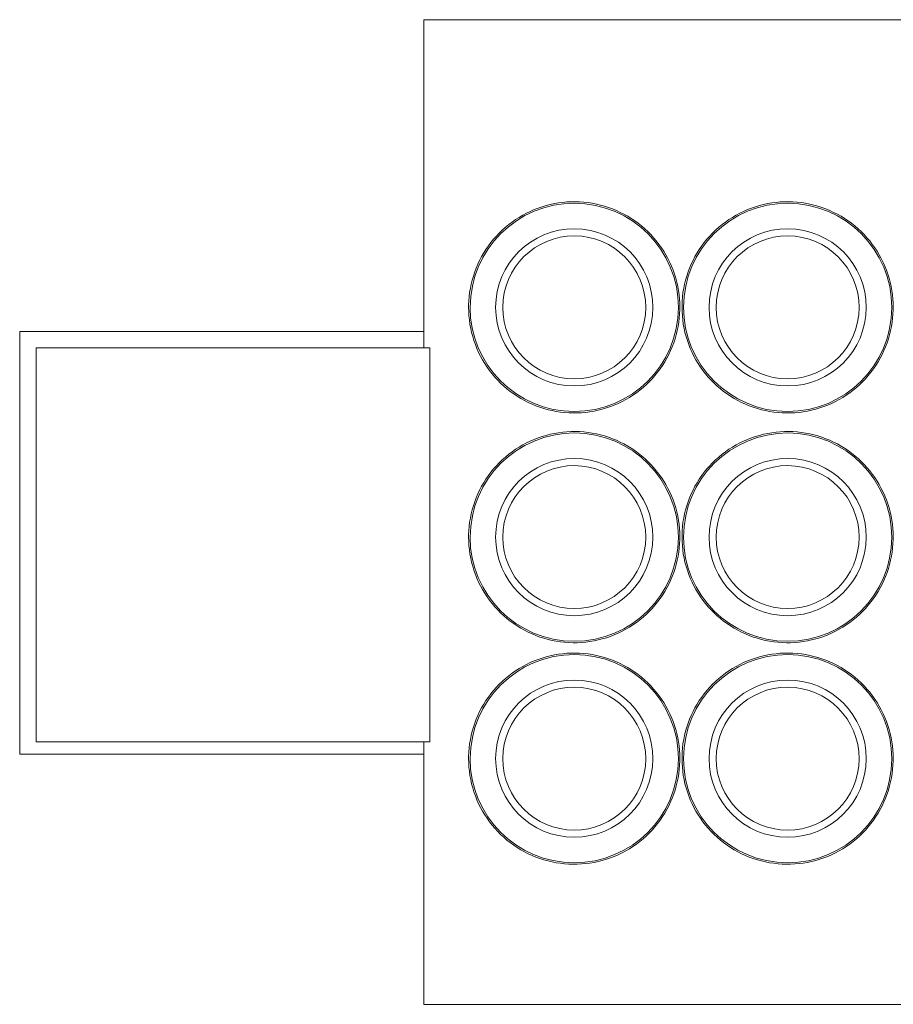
# Model space of a CAD drawing. Extents: x -1871171.1 to -1871111.3, y 2848215.5 to 2848272.6.
# Tile 48 of 96: x -1871138.3 to -1871137.2, y 2848236.3 to 2848237.5. Entities that reach past the tile are written whole.
import ezdxf

# ---------------------------------------------------------------- set-up
doc = ezdxf.new("R2010")
doc.units = 0
doc.header["$MEASUREMENT"] = 0
for name, color, linetype, lineweight in [('6075-BSE-ARQ-TERR$0$K-BSE-ARQ-ALV', 7, 'CONTINUOUS', 5), ('6075-BSE-ARQ-TERR$0$K-BSE-ARQ-LAY', 252, 'CONTINUOUS', 5), ('6075-BSE-ARQ-TERR$0$K-BSE-ARQ-MOB', 8, 'CONTINUOUS', 5)]:
    doc.layers.add(name, color=color, linetype=linetype, lineweight=lineweight)
doc.layers.add('K-NV2-ARQ-TXT-GER', color=1, linetype='CONTINUOUS')

# ---------------------------------------------------------------- blocks, each defined once
blk = doc.blocks.new('6075-BSE-ARQ-TERR')
at = {"layer": '6075-BSE-ARQ-TERR$0$K-BSE-ARQ-ALV'}
for p, q in [((27.721, -34.4502), (28.2134, -34.4502)), ((27.721, -34.9652), (27.721, -34.4502)), ((28.221, -34.4702), (27.741, -34.4702)), ((27.741, -34.4702), (27.741, -34.9502)), ((28.221, -34.9502), (28.221, -34.4702)), ((27.741, -34.9502), (28.221, -34.9502)), ((28.2134, -34.9652), (27.721, -34.9652))]:
    blk.add_line(p, q, dxfattribs=at)
at = {"layer": '6075-BSE-ARQ-TERR$0$K-BSE-ARQ-LAY'}
for p, q in [((28.2134, -34.0702), (28.2134, -34.4702)), ((29.1134, -34.0702), (28.2134, -34.0702)), ((28.2134, -34.9502), (28.2134, -35.2702)), ((28.2134, -35.2702), (29.1134, -35.2702))]:
    blk.add_line(p, q, dxfattribs=at)
at = {"layer": '6075-BSE-ARQ-TERR$0$K-BSE-ARQ-MOB', "flags": 128}
for points in [[(28.5255, -34.4207), (28.5254, -34.4156), (28.5251, -34.4104), (28.5246, -34.4053), (28.5238, -34.4002), (28.5229, -34.3952), (28.5218, -34.3901), (28.5205, -34.3852), (28.5189, -34.3802), (28.5172, -34.3754), (28.5153, -34.3706), (28.5132, -34.3659), (28.5109, -34.3613), (28.5085, -34.3568), (28.5058, -34.3524), (28.503, -34.3481), (28.5, -34.3439), (28.4968, -34.3398), (28.4935, -34.3359), (28.4901, -34.3321), (28.4864, -34.3284), (28.4827, -34.3249), (28.4788, -34.3215), (28.4747, -34.3183), (28.4706, -34.3153), (28.4663, -34.3124), (28.4619, -34.3097), (28.4574, -34.3072), (28.4528, -34.3049), (28.4482, -34.3027), (28.4434, -34.3008), (28.4386, -34.299), (28.4337, -34.2974), (28.4287, -34.2961), (28.4237, -34.2949), (28.4186, -34.2939), (28.4136, -34.2931), (28.4084, -34.2926), (28.4033, -34.2922), (28.3982, -34.292), (28.393, -34.2921), (28.3879, -34.2923), (28.3827, -34.2928), (28.3776, -34.2935), (28.3726, -34.2943), (28.3675, -34.2954), (28.3625, -34.2967), (28.3576, -34.2981), (28.3527, -34.2998), (28.3479, -34.3016), (28.3432, -34.3037), (28.3386, -34.3059), (28.334, -34.3084), (28.3296, -34.311), (28.3252, -34.3137), (28.321, -34.3167), (28.3169, -34.3198), (28.3129, -34.3231), (28.3091, -34.3265), (28.3054, -34.3301), (28.3019, -34.3338), (28.2985, -34.3377), (28.2952, -34.3417), (28.2921, -34.3458), (28.2892, -34.35), (28.2865, -34.3544), (28.2839, -34.3588), (28.2815, -34.3634), (28.2793, -34.3681), (28.2773, -34.3728), (28.2755, -34.3776), (28.2739, -34.3825), (28.2724, -34.3874), (28.2712, -34.3924), (28.2702, -34.3975), (28.2693, -34.4026), (28.2687, -34.4077), (28.2683, -34.4128), (28.2681, -34.418), (28.2681, -34.4207)], [(28.7855, -34.4207), (28.7854, -34.4156), (28.7851, -34.4104), (28.7846, -34.4053), (28.7838, -34.4002), (28.7829, -34.3952), (28.7818, -34.3901), (28.7805, -34.3852), (28.7789, -34.3802), (28.7772, -34.3754), (28.7753, -34.3706), (28.7732, -34.3659), (28.7709, -34.3613), (28.7685, -34.3568), (28.7658, -34.3524), (28.763, -34.3481), (28.76, -34.3439), (28.7568, -34.3398), (28.7535, -34.3359), (28.7501, -34.3321), (28.7464, -34.3284), (28.7427, -34.3249), (28.7388, -34.3215), (28.7347, -34.3183), (28.7306, -34.3153), (28.7263, -34.3124), (28.7219, -34.3097), (28.7174, -34.3072), (28.7128, -34.3049), (28.7082, -34.3027), (28.7034, -34.3008), (28.6986, -34.299), (28.6937, -34.2974), (28.6887, -34.2961), (28.6837, -34.2949), (28.6786, -34.2939), (28.6736, -34.2931), (28.6684, -34.2926), (28.6633, -34.2922), (28.6582, -34.292), (28.653, -34.2921), (28.6479, -34.2923), (28.6427, -34.2928), (28.6376, -34.2935), (28.6326, -34.2943), (28.6275, -34.2954), (28.6225, -34.2967), (28.6176, -34.2981), (28.6127, -34.2998), (28.6079, -34.3016), (28.6032, -34.3037), (28.5986, -34.3059), (28.594, -34.3084), (28.5896, -34.311), (28.5852, -34.3137), (28.581, -34.3167), (28.5769, -34.3198), (28.5729, -34.3231), (28.5691, -34.3265), (28.5654, -34.3301), (28.5619, -34.3338), (28.5585, -34.3377), (28.5552, -34.3417), (28.5521, -34.3458), (28.5492, -34.35), (28.5465, -34.3544), (28.5439, -34.3588), (28.5415, -34.3634), (28.5393, -34.3681), (28.5373, -34.3728), (28.5355, -34.3776), (28.5339, -34.3825), (28.5324, -34.3874), (28.5312, -34.3924), (28.5302, -34.3975), (28.5293, -34.4026), (28.5287, -34.4077), (28.5283, -34.4128), (28.5281, -34.418), (28.5281, -34.4207)], [(28.2681, -34.4207), (28.2682, -34.4259), (28.2685, -34.431), (28.269, -34.4361), (28.2697, -34.4412), (28.2706, -34.4463), (28.2717, -34.4513), (28.2731, -34.4563), (28.2746, -34.4612), (28.2763, -34.4661), (28.2782, -34.4709), (28.2803, -34.4756), (28.2826, -34.4802), (28.2851, -34.4847), (28.2877, -34.4891), (28.2905, -34.4934), (28.2935, -34.4976), (28.2967, -34.5017), (28.3, -34.5056), (28.3035, -34.5094), (28.3071, -34.5131), (28.3109, -34.5166), (28.3148, -34.5199), (28.3188, -34.5231), (28.323, -34.5262), (28.3272, -34.529), (28.3316, -34.5317), (28.3361, -34.5343), (28.3407, -34.5366), (28.3454, -34.5387), (28.3501, -34.5407), (28.355, -34.5425), (28.3599, -34.544), (28.3648, -34.5454), (28.3698, -34.5466), (28.3749, -34.5476), (28.38, -34.5483), (28.3851, -34.5489), (28.3902, -34.5493), (28.3954, -34.5494), (28.4005, -34.5494), (28.4057, -34.5491), (28.4108, -34.5487), (28.4159, -34.548), (28.421, -34.5471), (28.426, -34.5461), (28.431, -34.5448), (28.4359, -34.5433), (28.4408, -34.5417), (28.4456, -34.5398), (28.4503, -34.5378), (28.455, -34.5355), (28.4595, -34.5331), (28.464, -34.5305), (28.4683, -34.5277), (28.4725, -34.5248), (28.4766, -34.5217), (28.4806, -34.5184), (28.4844, -34.515), (28.4881, -34.5114), (28.4917, -34.5077), (28.4951, -34.5038), (28.4983, -34.4998), (28.5014, -34.4957), (28.5043, -34.4914), (28.5071, -34.4871), (28.5096, -34.4826), (28.512, -34.4781), (28.5142, -34.4734), (28.5162, -34.4687), (28.518, -34.4638), (28.5197, -34.459), (28.5211, -34.454), (28.5223, -34.449), (28.5234, -34.444), (28.5242, -34.4389), (28.5248, -34.4338), (28.5252, -34.4287), (28.5254, -34.4235), (28.5255, -34.4207)], [(28.5281, -34.4207), (28.5282, -34.4259), (28.5285, -34.431), (28.529, -34.4361), (28.5297, -34.4412), (28.5306, -34.4463), (28.5317, -34.4513), (28.5331, -34.4563), (28.5346, -34.4612), (28.5363, -34.4661), (28.5382, -34.4709), (28.5403, -34.4756), (28.5426, -34.4802), (28.5451, -34.4847), (28.5477, -34.4891), (28.5505, -34.4934), (28.5535, -34.4976), (28.5567, -34.5017), (28.56, -34.5056), (28.5635, -34.5094), (28.5671, -34.5131), (28.5709, -34.5166), (28.5748, -34.5199), (28.5788, -34.5231), (28.583, -34.5262), (28.5872, -34.529), (28.5916, -34.5317), (28.5961, -34.5343), (28.6007, -34.5366), (28.6054, -34.5387), (28.6101, -34.5407), (28.615, -34.5425), (28.6199, -34.544), (28.6248, -34.5454), (28.6298, -34.5466), (28.6349, -34.5476), (28.64, -34.5483), (28.6451, -34.5489), (28.6502, -34.5493), (28.6554, -34.5494), (28.6605, -34.5494), (28.6657, -34.5491), (28.6708, -34.5487), (28.6759, -34.548), (28.681, -34.5471), (28.686, -34.5461), (28.691, -34.5448), (28.6959, -34.5433), (28.7008, -34.5417), (28.7056, -34.5398), (28.7103, -34.5378), (28.715, -34.5355), (28.7195, -34.5331), (28.724, -34.5305), (28.7283, -34.5277), (28.7325, -34.5248), (28.7366, -34.5217), (28.7406, -34.5184), (28.7444, -34.515), (28.7481, -34.5114), (28.7517, -34.5077), (28.7551, -34.5038), (28.7583, -34.4998), (28.7614, -34.4957), (28.7643, -34.4914), (28.7671, -34.4871), (28.7696, -34.4826), (28.772, -34.4781), (28.7742, -34.4734), (28.7762, -34.4687), (28.778, -34.4638), (28.7797, -34.459), (28.7811, -34.454), (28.7823, -34.449), (28.7834, -34.444), (28.7842, -34.4389), (28.7848, -34.4338), (28.7852, -34.4287), (28.7854, -34.4235), (28.7855, -34.4207)], [(28.5255, -34.7007), (28.5254, -34.6956), (28.5251, -34.6904), (28.5246, -34.6853), (28.5238, -34.6802), (28.5229, -34.6752), (28.5218, -34.6701), (28.5205, -34.6652), (28.5189, -34.6602), (28.5172, -34.6554), (28.5153, -34.6506), (28.5132, -34.6459), (28.5109, -34.6413), (28.5085, -34.6368), (28.5058, -34.6324), (28.503, -34.6281), (28.5, -34.6239), (28.4968, -34.6198), (28.4935, -34.6159), (28.4901, -34.6121), (28.4864, -34.6084), (28.4827, -34.6049), (28.4788, -34.6015), (28.4747, -34.5983), (28.4706, -34.5953), (28.4663, -34.5924), (28.4619, -34.5897), (28.4574, -34.5872), (28.4528, -34.5849), (28.4482, -34.5827), (28.4434, -34.5808), (28.4386, -34.579), (28.4337, -34.5774), (28.4287, -34.5761), (28.4237, -34.5749), (28.4186, -34.5739), (28.4136, -34.5731), (28.4084, -34.5726), (28.4033, -34.5722), (28.3982, -34.572), (28.393, -34.5721), (28.3879, -34.5723), (28.3827, -34.5728), (28.3776, -34.5735), (28.3726, -34.5743), (28.3675, -34.5754), (28.3625, -34.5767), (28.3576, -34.5781), (28.3527, -34.5798), (28.3479, -34.5816), (28.3432, -34.5837), (28.3386, -34.5859), (28.334, -34.5884), (28.3296, -34.591), (28.3252, -34.5937), (28.321, -34.5967), (28.3169, -34.5998), (28.3129, -34.6031), (28.3091, -34.6065), (28.3054, -34.6101), (28.3019, -34.6138), (28.2985, -34.6177), (28.2952, -34.6217), (28.2921, -34.6258), (28.2892, -34.63), (28.2865, -34.6344), (28.2839, -34.6388), (28.2815, -34.6434), (28.2793, -34.6481), (28.2773, -34.6528), (28.2755, -34.6576), (28.2739, -34.6625), (28.2724, -34.6674), (28.2712, -34.6724), (28.2702, -34.6775), (28.2693, -34.6826), (28.2687, -34.6877), (28.2683, -34.6928), (28.2681, -34.698), (28.2681, -34.7007)], [(28.7855, -34.7007), (28.7854, -34.6956), (28.7851, -34.6904), (28.7846, -34.6853), (28.7838, -34.6802), (28.7829, -34.6752), (28.7818, -34.6701), (28.7805, -34.6652), (28.7789, -34.6602), (28.7772, -34.6554), (28.7753, -34.6506), (28.7732, -34.6459), (28.7709, -34.6413), (28.7685, -34.6368), (28.7658, -34.6324), (28.763, -34.6281), (28.76, -34.6239), (28.7568, -34.6198), (28.7535, -34.6159), (28.7501, -34.6121), (28.7464, -34.6084), (28.7427, -34.6049), (28.7388, -34.6015), (28.7347, -34.5983), (28.7306, -34.5953), (28.7263, -34.5924), (28.7219, -34.5897), (28.7174, -34.5872), (28.7128, -34.5849), (28.7082, -34.5827), (28.7034, -34.5808), (28.6986, -34.579), (28.6937, -34.5774), (28.6887, -34.5761), (28.6837, -34.5749), (28.6786, -34.5739), (28.6736, -34.5731), (28.6684, -34.5726), (28.6633, -34.5722), (28.6582, -34.572), (28.653, -34.5721), (28.6479, -34.5723), (28.6427, -34.5728), (28.6376, -34.5735), (28.6326, -34.5743), (28.6275, -34.5754), (28.6225, -34.5767), (28.6176, -34.5781), (28.6127, -34.5798), (28.6079, -34.5816), (28.6032, -34.5837), (28.5986, -34.5859), (28.594, -34.5884), (28.5896, -34.591), (28.5852, -34.5937), (28.581, -34.5967), (28.5769, -34.5998), (28.5729, -34.6031), (28.5691, -34.6065), (28.5654, -34.6101), (28.5619, -34.6138), (28.5585, -34.6177), (28.5552, -34.6217), (28.5521, -34.6258), (28.5492, -34.63), (28.5465, -34.6344), (28.5439, -34.6388), (28.5415, -34.6434), (28.5393, -34.6481), (28.5373, -34.6528), (28.5355, -34.6576), (28.5339, -34.6625), (28.5324, -34.6674), (28.5312, -34.6724), (28.5302, -34.6775), (28.5293, -34.6826), (28.5287, -34.6877), (28.5283, -34.6928), (28.5281, -34.698), (28.5281, -34.7007)], [(28.2681, -34.7007), (28.2682, -34.7059), (28.2685, -34.711), (28.269, -34.7161), (28.2697, -34.7212), (28.2706, -34.7263), (28.2717, -34.7313), (28.2731, -34.7363), (28.2746, -34.7412), (28.2763, -34.7461), (28.2782, -34.7509), (28.2803, -34.7556), (28.2826, -34.7602), (28.2851, -34.7647), (28.2877, -34.7691), (28.2905, -34.7734), (28.2935, -34.7776), (28.2967, -34.7817), (28.3, -34.7856), (28.3035, -34.7894), (28.3071, -34.7931), (28.3109, -34.7966), (28.3148, -34.7999), (28.3188, -34.8031), (28.323, -34.8062), (28.3272, -34.809), (28.3316, -34.8117), (28.3361, -34.8143), (28.3407, -34.8166), (28.3454, -34.8187), (28.3501, -34.8207), (28.355, -34.8225), (28.3599, -34.824), (28.3648, -34.8254), (28.3698, -34.8266), (28.3749, -34.8276), (28.38, -34.8283), (28.3851, -34.8289), (28.3902, -34.8293), (28.3954, -34.8294), (28.4005, -34.8294), (28.4057, -34.8291), (28.4108, -34.8287), (28.4159, -34.828), (28.421, -34.8271), (28.426, -34.8261), (28.431, -34.8248), (28.4359, -34.8233), (28.4408, -34.8217), (28.4456, -34.8198), (28.4503, -34.8178), (28.455, -34.8155), (28.4595, -34.8131), (28.464, -34.8105), (28.4683, -34.8077), (28.4725, -34.8048), (28.4766, -34.8017), (28.4806, -34.7984), (28.4844, -34.795), (28.4881, -34.7914), (28.4917, -34.7877), (28.4951, -34.7838), (28.4983, -34.7798), (28.5014, -34.7757), (28.5043, -34.7714), (28.5071, -34.7671), (28.5096, -34.7626), (28.512, -34.7581), (28.5142, -34.7534), (28.5162, -34.7487), (28.518, -34.7438), (28.5197, -34.739), (28.5211, -34.734), (28.5223, -34.729), (28.5234, -34.724), (28.5242, -34.7189), (28.5248, -34.7138), (28.5252, -34.7087), (28.5254, -34.7035), (28.5255, -34.7007)], [(28.5281, -34.7007), (28.5282, -34.7059), (28.5285, -34.711), (28.529, -34.7161), (28.5297, -34.7212), (28.5306, -34.7263), (28.5317, -34.7313), (28.5331, -34.7363), (28.5346, -34.7412), (28.5363, -34.7461), (28.5382, -34.7509), (28.5403, -34.7556), (28.5426, -34.7602), (28.5451, -34.7647), (28.5477, -34.7691), (28.5505, -34.7734), (28.5535, -34.7776), (28.5567, -34.7817), (28.56, -34.7856), (28.5635, -34.7894), (28.5671, -34.7931), (28.5709, -34.7966), (28.5748, -34.7999), (28.5788, -34.8031), (28.583, -34.8062), (28.5872, -34.809), (28.5916, -34.8117), (28.5961, -34.8143), (28.6007, -34.8166), (28.6054, -34.8187), (28.6101, -34.8207), (28.615, -34.8225), (28.6199, -34.824), (28.6248, -34.8254), (28.6298, -34.8266), (28.6349, -34.8276), (28.64, -34.8283), (28.6451, -34.8289), (28.6502, -34.8293), (28.6554, -34.8294), (28.6605, -34.8294), (28.6657, -34.8291), (28.6708, -34.8287), (28.6759, -34.828), (28.681, -34.8271), (28.686, -34.8261), (28.691, -34.8248), (28.6959, -34.8233), (28.7008, -34.8217), (28.7056, -34.8198), (28.7103, -34.8178), (28.715, -34.8155), (28.7195, -34.8131), (28.724, -34.8105), (28.7283, -34.8077), (28.7325, -34.8048), (28.7366, -34.8017), (28.7406, -34.7984), (28.7444, -34.795), (28.7481, -34.7914), (28.7517, -34.7877), (28.7551, -34.7838), (28.7583, -34.7798), (28.7614, -34.7757), (28.7643, -34.7714), (28.7671, -34.7671), (28.7696, -34.7626), (28.772, -34.7581), (28.7742, -34.7534), (28.7762, -34.7487), (28.778, -34.7438), (28.7797, -34.739), (28.7811, -34.734), (28.7823, -34.729), (28.7834, -34.724), (28.7842, -34.7189), (28.7848, -34.7138), (28.7852, -34.7087), (28.7854, -34.7035), (28.7855, -34.7007)], [(28.5255, -34.9707), (28.5254, -34.9656), (28.5251, -34.9604), (28.5246, -34.9553), (28.5238, -34.9502), (28.5229, -34.9452), (28.5218, -34.9401), (28.5205, -34.9352), (28.5189, -34.9302), (28.5172, -34.9254), (28.5153, -34.9206), (28.5132, -34.9159), (28.5109, -34.9113), (28.5085, -34.9068), (28.5058, -34.9024), (28.503, -34.8981), (28.5, -34.8939), (28.4968, -34.8898), (28.4935, -34.8859), (28.4901, -34.8821), (28.4864, -34.8784), (28.4827, -34.8749), (28.4788, -34.8715), (28.4747, -34.8683), (28.4706, -34.8653), (28.4663, -34.8624), (28.4619, -34.8597), (28.4574, -34.8572), (28.4528, -34.8549), (28.4482, -34.8527), (28.4434, -34.8508), (28.4386, -34.849), (28.4337, -34.8474), (28.4287, -34.8461), (28.4237, -34.8449), (28.4186, -34.8439), (28.4136, -34.8431), (28.4084, -34.8426), (28.4033, -34.8422), (28.3982, -34.842), (28.393, -34.8421), (28.3879, -34.8423), (28.3827, -34.8428), (28.3776, -34.8435), (28.3726, -34.8443), (28.3675, -34.8454), (28.3625, -34.8467), (28.3576, -34.8481), (28.3527, -34.8498), (28.3479, -34.8516), (28.3432, -34.8537), (28.3386, -34.8559), (28.334, -34.8584), (28.3296, -34.861), (28.3252, -34.8637), (28.321, -34.8667), (28.3169, -34.8698), (28.3129, -34.8731), (28.3091, -34.8765), (28.3054, -34.8801), (28.3019, -34.8838), (28.2985, -34.8877), (28.2952, -34.8917), (28.2921, -34.8958), (28.2892, -34.9), (28.2865, -34.9044), (28.2839, -34.9088), (28.2815, -34.9134), (28.2793, -34.9181), (28.2773, -34.9228), (28.2755, -34.9276), (28.2739, -34.9325), (28.2724, -34.9374), (28.2712, -34.9424), (28.2702, -34.9475), (28.2693, -34.9526), (28.2687, -34.9577), (28.2683, -34.9628), (28.2681, -34.968), (28.2681, -34.9707)], [(28.7855, -34.9707), (28.7854, -34.9656), (28.7851, -34.9604), (28.7846, -34.9553), (28.7838, -34.9502), (28.7829, -34.9452), (28.7818, -34.9401), (28.7805, -34.9352), (28.7789, -34.9302), (28.7772, -34.9254), (28.7753, -34.9206), (28.7732, -34.9159), (28.7709, -34.9113), (28.7685, -34.9068), (28.7658, -34.9024), (28.763, -34.8981), (28.76, -34.8939), (28.7568, -34.8898), (28.7535, -34.8859), (28.7501, -34.8821), (28.7464, -34.8784), (28.7427, -34.8749), (28.7388, -34.8715), (28.7347, -34.8683), (28.7306, -34.8653), (28.7263, -34.8624), (28.7219, -34.8597), (28.7174, -34.8572), (28.7128, -34.8549), (28.7082, -34.8527), (28.7034, -34.8508), (28.6986, -34.849), (28.6937, -34.8474), (28.6887, -34.8461), (28.6837, -34.8449), (28.6786, -34.8439), (28.6736, -34.8431), (28.6684, -34.8426), (28.6633, -34.8422), (28.6582, -34.842), (28.653, -34.8421), (28.6479, -34.8423), (28.6427, -34.8428), (28.6376, -34.8435), (28.6326, -34.8443), (28.6275, -34.8454), (28.6225, -34.8467), (28.6176, -34.8481), (28.6127, -34.8498), (28.6079, -34.8516), (28.6032, -34.8537), (28.5986, -34.8559), (28.594, -34.8584), (28.5896, -34.861), (28.5852, -34.8637), (28.581, -34.8667), (28.5769, -34.8698), (28.5729, -34.8731), (28.5691, -34.8765), (28.5654, -34.8801), (28.5619, -34.8838), (28.5585, -34.8877), (28.5552, -34.8917), (28.5521, -34.8958), (28.5492, -34.9), (28.5465, -34.9044), (28.5439, -34.9088), (28.5415, -34.9134), (28.5393, -34.9181), (28.5373, -34.9228), (28.5355, -34.9276), (28.5339, -34.9325), (28.5324, -34.9374), (28.5312, -34.9424), (28.5302, -34.9475), (28.5293, -34.9526), (28.5287, -34.9577), (28.5283, -34.9628), (28.5281, -34.968), (28.5281, -34.9707)], [(28.2681, -34.9707), (28.2682, -34.9759), (28.2685, -34.981), (28.269, -34.9861), (28.2697, -34.9912), (28.2706, -34.9963), (28.2717, -35.0013), (28.2731, -35.0063), (28.2746, -35.0112), (28.2763, -35.0161), (28.2782, -35.0209), (28.2803, -35.0256), (28.2826, -35.0302), (28.2851, -35.0347), (28.2877, -35.0391), (28.2905, -35.0434), (28.2935, -35.0476), (28.2967, -35.0517), (28.3, -35.0556), (28.3035, -35.0594), (28.3071, -35.0631), (28.3109, -35.0666), (28.3148, -35.0699), (28.3188, -35.0731), (28.323, -35.0762), (28.3272, -35.079), (28.3316, -35.0817), (28.3361, -35.0843), (28.3407, -35.0866), (28.3454, -35.0887), (28.3501, -35.0907), (28.355, -35.0925), (28.3599, -35.094), (28.3648, -35.0954), (28.3698, -35.0966), (28.3749, -35.0976), (28.38, -35.0983), (28.3851, -35.0989), (28.3902, -35.0993), (28.3954, -35.0994), (28.4005, -35.0994), (28.4057, -35.0991), (28.4108, -35.0987), (28.4159, -35.098), (28.421, -35.0971), (28.426, -35.0961), (28.431, -35.0948), (28.4359, -35.0933), (28.4408, -35.0917), (28.4456, -35.0898), (28.4503, -35.0878), (28.455, -35.0855), (28.4595, -35.0831), (28.464, -35.0805), (28.4683, -35.0777), (28.4725, -35.0748), (28.4766, -35.0717), (28.4806, -35.0684), (28.4844, -35.065), (28.4881, -35.0614), (28.4917, -35.0577), (28.4951, -35.0538), (28.4983, -35.0498), (28.5014, -35.0457), (28.5043, -35.0414), (28.5071, -35.0371), (28.5096, -35.0326), (28.512, -35.0281), (28.5142, -35.0234), (28.5162, -35.0187), (28.518, -35.0138), (28.5197, -35.009), (28.5211, -35.004), (28.5223, -34.999), (28.5234, -34.994), (28.5242, -34.9889), (28.5248, -34.9838), (28.5252, -34.9787), (28.5254, -34.9735), (28.5255, -34.9707)], [(28.5281, -34.9707), (28.5282, -34.9759), (28.5285, -34.981), (28.529, -34.9861), (28.5297, -34.9912), (28.5306, -34.9963), (28.5317, -35.0013), (28.5331, -35.0063), (28.5346, -35.0112), (28.5363, -35.0161), (28.5382, -35.0209), (28.5403, -35.0256), (28.5426, -35.0302), (28.5451, -35.0347), (28.5477, -35.0391), (28.5505, -35.0434), (28.5535, -35.0476), (28.5567, -35.0517), (28.56, -35.0556), (28.5635, -35.0594), (28.5671, -35.0631), (28.5709, -35.0666), (28.5748, -35.0699), (28.5788, -35.0731), (28.583, -35.0762), (28.5872, -35.079), (28.5916, -35.0817), (28.5961, -35.0843), (28.6007, -35.0866), (28.6054, -35.0887), (28.6101, -35.0907), (28.615, -35.0925), (28.6199, -35.094), (28.6248, -35.0954), (28.6298, -35.0966), (28.6349, -35.0976), (28.64, -35.0983), (28.6451, -35.0989), (28.6502, -35.0993), (28.6554, -35.0994), (28.6605, -35.0994), (28.6657, -35.0991), (28.6708, -35.0987), (28.6759, -35.098), (28.681, -35.0971), (28.686, -35.0961), (28.691, -35.0948), (28.6959, -35.0933), (28.7008, -35.0917), (28.7056, -35.0898), (28.7103, -35.0878), (28.715, -35.0855), (28.7195, -35.0831), (28.724, -35.0805), (28.7283, -35.0777), (28.7325, -35.0748), (28.7366, -35.0717), (28.7406, -35.0684), (28.7444, -35.065), (28.7481, -35.0614), (28.7517, -35.0577), (28.7551, -35.0538), (28.7583, -35.0498), (28.7614, -35.0457), (28.7643, -35.0414), (28.7671, -35.0371), (28.7696, -35.0326), (28.772, -35.0281), (28.7742, -35.0234), (28.7762, -35.0187), (28.778, -35.0138), (28.7797, -35.009), (28.7811, -35.004), (28.7823, -34.999), (28.7834, -34.994), (28.7842, -34.9889), (28.7848, -34.9838), (28.7852, -34.9787), (28.7854, -34.9735), (28.7855, -34.9707)]]:
    blk.add_lwpolyline(points, dxfattribs=at)
at = {"layer": '6075-BSE-ARQ-TERR$0$K-BSE-ARQ-MOB'}
for centre, radius in [((28.3968, -34.4207), 0.1269), ((28.6568, -34.4207), 0.1269), ((28.3968, -34.4207), 0.0958), ((28.6568, -34.4207), 0.0958), ((28.3968, -34.4207), 0.0871), ((28.6568, -34.4207), 0.0871), ((28.3968, -34.7007), 0.1269), ((28.6568, -34.7007), 0.1269), ((28.3968, -34.7007), 0.0958), ((28.6568, -34.7007), 0.0958), ((28.3968, -34.7007), 0.0871), ((28.6568, -34.7007), 0.0871), ((28.3968, -34.9707), 0.1269), ((28.6568, -34.9707), 0.1269), ((28.3968, -34.9707), 0.0958), ((28.3968, -34.9707), 0.0871), ((28.6568, -34.9707), 0.0958), ((28.6568, -34.9707), 0.0871)]:
    blk.add_arc(centre, radius, 180, 179.7262, dxfattribs=at)

msp = doc.modelspace()

# ---------------------------------------------------------------- block references
at = {"layer": 'K-NV2-ARQ-TXT-GER', "color": 31, "lineweight": -3, "true_color": 0xffbf80}
msp.add_blockref('6075-BSE-ARQ-TERR', (-1871166.006, 2848271.5826), dxfattribs=at)

doc.saveas('drawing.dxf')
